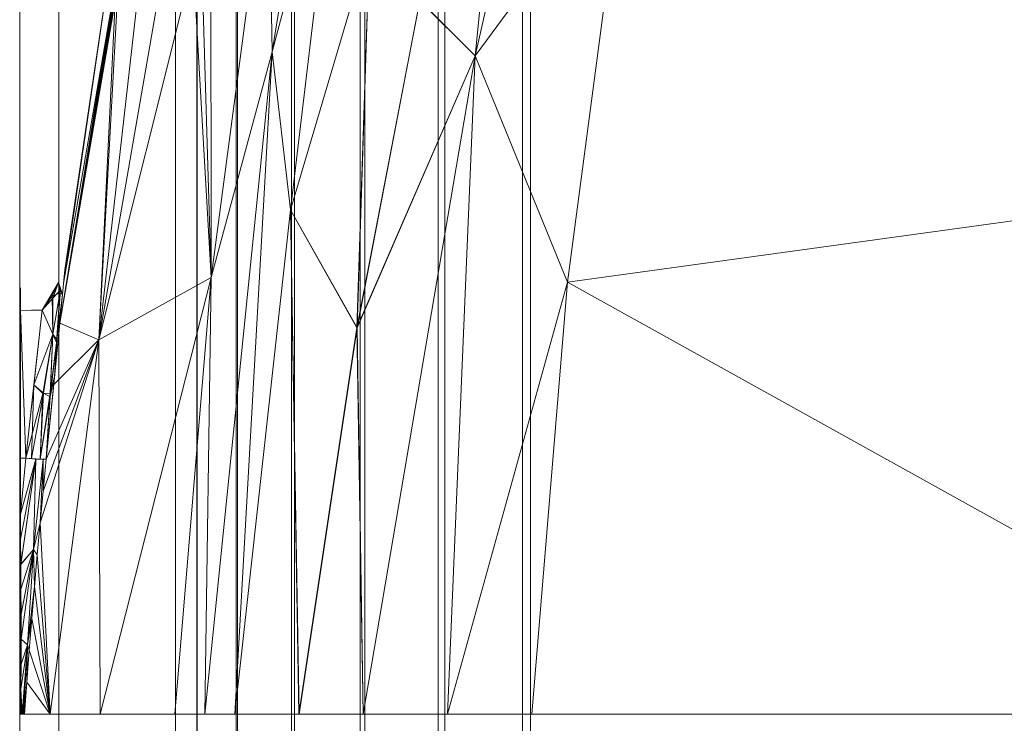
# Model space of a CAD drawing. Header units: millimetres. Extents: x -130 to 96, y -186 to 0.
# Tile 30 of 256: x -130 to -92, y -71 to -43. Entities that reach past the tile are written whole.
import ezdxf

# ---------------------------------------------------------------- set-up
doc = ezdxf.new("R2010")
doc.units = ezdxf.units.MM
doc.layers.add('A-GENM', color=13, linetype='Continuous', lineweight=9)

# ---------------------------------------------------------------- blocks, each defined once
blk = doc.blocks.new('4420_Shells - 4420_Shells-360034-3D Vorschau')
at = {"layer": 'A-GENM'}
mesh = blk.add_polyface(dxfattribs=at)
corners = [(-8.285, -112.837, -0.4), (-7.828, -113, -0.4), (7.827, -113, -0.4), (8.285, -112.837, -0.4), (31.802, -110.988, -0.4), (55.049, -106.982, -0.4), (57.901, -106.267, -0.4), (60.631, -105.152, -0.4), (63.073, -103.454, -0.4), (65.114, -101.297, -0.4), (66.668, -98.762, -0.4), (67.612, -95.968, -0.4), (68.149, -93.075, -0.4), (74.657, -31.139, -0.4), (74.657, 31.138, -0.4), (68.149, 93.074, -0.4), (67.613, 95.962, -0.4), (66.673, 98.753, -0.4), (65.121, 101.288, -0.4), (63.082, 103.446, -0.4), (60.64, 105.147, -0.4), (57.906, 106.265, -0.4), (55.049, 106.982, -0.4), (0, 112.971, -0.4), (-55.049, 106.982, -0.4), (-57.904, 106.266, -0.4), (-60.637, 105.149, -0.4), (-63.078, 103.449, -0.4), (-65.117, 101.293, -0.4), (-66.669, 98.759, -0.4), (-67.612, 95.966, -0.4), (-68.149, 93.074, -0.4), (-74.657, 31.138, -0.4), (-74.657, -31.138, -0.4), (-68.149, -93.074, -0.4), (-67.612, -95.964, -0.4), (-66.671, -98.756, -0.4), (-65.117, -101.293, -0.4), (-63.076, -103.451, -0.4), (-60.636, -105.15, -0.4), (-57.904, -106.266, -0.4), (-55.049, -106.982, -0.4), (-31.802, -110.988, -0.4)]
mesh.append_faces([[corners[k] for k in face] for face in [(30, 27, 28, 29), (11, 9, 10)]], dxfattribs={"vtx0": -1})
mesh.append_faces([[corners[k] for k in face] for face in [(40, 35, 38, 39), (35, 40, 34), (31, 25, 30), (34, 42, 33), (12, 6, 11), (13, 4, 12)]], dxfattribs={"vtx0": -1, "vtx1": -1})
mesh.append_faces([[corners[k] for k in face] for face in [(0, 3, 33, 42)]], dxfattribs={"vtx0": -1, "vtx1": -1, "vtx2": -1})
mesh.append_faces([[corners[k] for k in face] for face in [(13, 33, 3, 4), (11, 6, 8, 9)]], dxfattribs={"vtx0": -1, "vtx1": -1, "vtx3": -1})
mesh.append_faces([[corners[k] for k in face] for face in [(14, 32, 33, 13), (23, 14, 15)]], dxfattribs={"vtx0": -1, "vtx2": -1})
mesh.append_faces([[corners[k] for k in face] for face in [(23, 31, 32, 14)]], dxfattribs={"vtx0": -1, "vtx2": -1, "vtx3": -1})
mesh.append_faces([[corners[k] for k in face] for face in [(34, 40, 41, 42), (31, 23, 24, 25), (12, 4, 5, 6), (15, 21, 22, 23)]], dxfattribs={"vtx0": -1, "vtx3": -1})
mesh.append_faces([[corners[k] for k in face] for face in [(15, 16, 21)]], dxfattribs={"vtx1": -1, "vtx2": -1})
mesh.append_faces([[corners[k] for k in face] for face in [(6, 7, 8)]], dxfattribs={"vtx2": -1})
mesh.append_faces([[corners[k] for k in face] for face in [(25, 26, 27, 30), (19, 20, 21, 16)]], dxfattribs={"vtx2": -1, "vtx3": -1})
mesh.append_faces([[corners[k] for k in face] for face in [(35, 36, 37, 38), (0, 1, 2, 3), (16, 17, 18, 19)]], dxfattribs={"vtx3": -1})
mesh = blk.add_polyface(dxfattribs=at)
corners = [(-68.149, -93.074, -0.4), (-74.655, -31.138, -0.4), (-74.655, 31.138, -0.4), (-68.149, 93.074, -0.4), (-66.839, 91.678, -17.219), (-65.019, 89.476, -33.917), (-62.7, 86.478, -50.409), (-67.445, 28.961, -55.252), (-67.445, -28.961, -55.252), (-62.7, -86.478, -50.409), (-65.019, -89.476, -33.917), (-66.839, -91.678, -17.219), (-71.724, 40.966, -24.21), (-71.724, -40.967, -24.21), (-71.479, 61.372, -0.4), (-71.479, -61.372, -0.4), (-71.355, 0, -37.037), (-73.955, 0, -17.277), (-65.073, 57.719, -52.831), (-69.693, 37.564, -39.982), (-65.073, -57.719, -52.831), (-69.693, -37.564, -39.982), (-74.655, 0, -0.4)]
mesh.append_faces([[corners[k] for k in face] for face in [(7, 19, 18), (14, 12, 2)]], dxfattribs={"vtx0": -1, "vtx1": -1})
mesh.append_faces([[corners[k] for k in face] for face in [(13, 1, 17), (12, 14, 4), (16, 19, 7), (18, 19, 5), (19, 16, 12), (16, 8, 21), (11, 15, 13), (16, 17, 12), (2, 12, 17), (17, 16, 13), (5, 19, 12), (10, 13, 21), (10, 21, 20), (16, 21, 13)]], dxfattribs={"vtx0": -1, "vtx1": -1, "vtx2": -1})
mesh.append_faces([[corners[k] for k in face] for face in [(21, 8, 20), (16, 7, 8)]], dxfattribs={"vtx0": -1, "vtx2": -1})
mesh.append_faces([[corners[k] for k in face] for face in [(17, 1, 22, 2)]], dxfattribs={"vtx0": -1, "vtx3": -1})
mesh.append_faces([[corners[k] for k in face] for face in [(4, 5, 12), (10, 11, 13), (15, 1, 13)]], dxfattribs={"vtx1": -1, "vtx2": -1})
mesh.append_faces([[corners[k] for k in face] for face in [(11, 0, 15), (5, 6, 18), (14, 3, 4), (20, 9, 10)]], dxfattribs={"vtx2": -1})
mesh = blk.add_polyface(dxfattribs=at)
corners = [(68.149, 93.074, -0.4), (74.654, 31.138, -0.4), (74.654, -31.138, -0.4), (68.149, -93.075, -0.4), (66.839, -91.678, -17.219), (65.019, -89.477, -33.917), (62.7, -86.478, -50.409), (67.445, -28.961, -55.252), (67.445, 28.961, -55.252), (62.7, 86.478, -50.409), (65.019, 89.476, -33.917), (66.839, 91.678, -17.219), (71.724, 40.966, -24.21), (71.724, -40.967, -24.21), (71.479, 61.372, -0.4), (71.479, -61.372, -0.4), (71.355, 0, -37.037), (73.955, 0, -17.277), (65.073, 57.719, -52.831), (69.693, 37.564, -39.982), (65.073, -57.72, -52.831), (69.693, -37.564, -39.982), (74.654, 0, -0.4)]
mesh.append_faces([[corners[k] for k in face] for face in [(15, 13, 2)]], dxfattribs={"vtx0": -1, "vtx1": -1})
mesh.append_faces([[corners[k] for k in face] for face in [(10, 19, 18), (11, 14, 12), (16, 8, 19), (13, 15, 4), (2, 13, 17), (1, 17, 12), (17, 16, 12), (20, 21, 5), (17, 13, 16), (10, 12, 19), (16, 19, 12), (21, 16, 13), (16, 21, 7), (5, 21, 13)]], dxfattribs={"vtx0": -1, "vtx1": -1, "vtx2": -1})
mesh.append_faces([[corners[k] for k in face] for face in [(12, 14, 1), (19, 8, 18), (16, 7, 8)]], dxfattribs={"vtx0": -1, "vtx2": -1})
mesh.append_faces([[corners[k] for k in face] for face in [(17, 1, 22, 2)]], dxfattribs={"vtx0": -1, "vtx3": -1})
mesh.append_faces([[corners[k] for k in face] for face in [(10, 11, 12), (4, 5, 13), (20, 7, 21)]], dxfattribs={"vtx1": -1, "vtx2": -1})
mesh.append_faces([[corners[k] for k in face] for face in [(5, 6, 20), (18, 9, 10), (15, 3, 4), (11, 0, 14)]], dxfattribs={"vtx2": -1})
mesh = blk.add_polyface(dxfattribs=at)
corners = [(-55.049, -106.982, -0.4), (-61.492, -104.645, -0.4), (-66.219, -99.642, -0.4), (-68.149, -93.074, -0.4), (-66.839, -91.678, -17.219), (-65.019, -89.476, -33.917), (-62.701, -86.478, -50.409), (-60.78, -92.743, -51.316), (-55.702, -98.032, -51.556), (-49.504, -100.29, -50.96), (-51.86, -103.331, -34.287), (-53.712, -105.565, -17.406), (-57.397, -103.19, -26.204), (-64.902, -95.279, -26.046), (-61.457, -99.393, -30.434), (-52.603, -99.161, -51.258), (-58.27, -105.813, -0.4), (-61.74, -89.611, -50.863), (-67.184, -96.358, -0.4), (-58.241, -95.388, -51.436), (-58.394, -100.566, -36.078), (-60.609, -102.478, -20.046), (-63.855, -102.143, -0.4), (-64.141, -99.878, -15.451), (-63.486, -97.432, -28.197)]
mesh.append_faces([[corners[k] for k in face] for face in [(10, 15, 9), (16, 11, 0), (17, 5, 6)]], dxfattribs={"vtx0": -1})
mesh.append_faces([[corners[k] for k in face] for face in [(19, 24, 7), (15, 20, 8)]], dxfattribs={"vtx0": -1, "vtx1": -1})
mesh.append_faces([[corners[k] for k in face] for face in [(11, 16, 12), (21, 20, 12), (10, 12, 15), (24, 19, 14), (14, 23, 24), (21, 22, 23), (13, 18, 4), (5, 17, 13), (20, 15, 12), (20, 21, 14), (19, 20, 14), (12, 1, 21), (13, 23, 2), (21, 23, 14), (23, 13, 24), (7, 24, 13)]], dxfattribs={"vtx0": -1, "vtx1": -1, "vtx2": -1})
mesh.append_faces([[corners[k] for k in face] for face in [(20, 19, 8), (13, 2, 18), (21, 1, 22), (23, 22, 2)]], dxfattribs={"vtx0": -1, "vtx2": -1})
mesh.append_faces([[corners[k] for k in face] for face in [(10, 11, 12), (16, 1, 12), (4, 5, 13), (17, 7, 13)]], dxfattribs={"vtx1": -1, "vtx2": -1})
mesh.append_faces([[corners[k] for k in face] for face in [(18, 3, 4)]], dxfattribs={"vtx2": -1})
mesh = blk.add_polyface(dxfattribs=at)
corners = [(55.048, -106.982, -0.4), (53.712, -105.566, -17.406), (51.86, -103.332, -34.287), (49.504, -100.29, -50.96), (55.702, -98.033, -51.556), (60.78, -92.744, -51.316), (62.701, -86.478, -50.409), (65.019, -89.477, -33.917), (66.839, -91.678, -17.219), (68.149, -93.074, -0.4), (66.216, -99.647, -0.4), (61.488, -104.648, -0.4), (57.397, -103.191, -26.204), (64.902, -95.28, -26.046), (61.457, -99.394, -30.434), (52.603, -99.161, -51.258), (58.268, -105.815, -0.4), (61.74, -89.611, -50.863), (67.182, -96.361, -0.4), (58.241, -95.388, -51.436), (58.394, -100.566, -36.078), (60.609, -102.478, -20.046), (63.852, -102.147, -0.4), (64.138, -99.884, -15.444), (63.488, -97.435, -28.18)]
mesh.append_faces([[corners[k] for k in face] for face in [(19, 20, 4), (5, 24, 19), (4, 20, 15)]], dxfattribs={"vtx0": -1, "vtx1": -1})
mesh.append_faces([[corners[k] for k in face] for face in [(12, 16, 1), (12, 20, 21), (15, 12, 2), (14, 19, 24), (24, 23, 14), (23, 22, 21), (8, 18, 13), (13, 17, 7), (12, 15, 20), (14, 21, 20), (14, 20, 19), (21, 11, 12), (10, 23, 13), (14, 23, 21), (24, 13, 23), (13, 24, 5)]], dxfattribs={"vtx0": -1, "vtx1": -1, "vtx2": -1})
mesh.append_faces([[corners[k] for k in face] for face in [(12, 1, 2), (12, 11, 16), (13, 7, 8), (13, 5, 17)]], dxfattribs={"vtx0": -1, "vtx2": -1})
mesh.append_faces([[corners[k] for k in face] for face in [(3, 15, 2), (0, 1, 16), (6, 7, 17)]], dxfattribs={"vtx1": -1})
mesh.append_faces([[corners[k] for k in face] for face in [(18, 10, 13), (22, 11, 21), (10, 22, 23)]], dxfattribs={"vtx1": -1, "vtx2": -1})
mesh.append_faces([[corners[k] for k in face] for face in [(8, 9, 18)]], dxfattribs={"vtx2": -1})
mesh = blk.add_polyface(dxfattribs=at)
corners = [(8.285, -112.836, -0.4), (8.22, -112.748, -1.642), (8.156, -112.654, -2.884), (8.091, -112.555, -4.126), (8.026, -112.452, -5.367), (7.961, -112.343, -6.608), (7.896, -112.23, -7.848), (7.83, -112.112, -9.088), (7.765, -111.989, -10.327), (7.03, -111.698, -13.242), (5.285, -111.465, -15.626), (2.83, -111.316, -17.167), (0.002, -111.265, -17.7), (-2.83, -111.316, -17.167), (-5.289, -111.465, -15.623), (-7.032, -111.698, -13.239), (-7.765, -111.989, -10.327), (-7.831, -112.112, -9.088), (-7.896, -112.23, -7.848), (-7.962, -112.343, -6.608), (-8.027, -112.452, -5.367), (-8.092, -112.555, -4.126), (-8.156, -112.654, -2.884), (-8.221, -112.747, -1.642), (-8.285, -112.836, -0.4), (-23.983, -111.841, -0.4), (-39.59, -109.888, -0.4), (-55.049, -106.982, -0.4), (-53.712, -105.565, -17.406), (-51.86, -103.331, -34.287), (-49.504, -100.289, -50.96), (-48.99, -100.378, -51.024), (-48.475, -100.465, -51.088), (-47.96, -100.552, -51.152), (-47.445, -100.637, -51.216), (-46.93, -100.722, -51.28), (-46.414, -100.805, -51.343), (-45.899, -100.887, -51.406), (-45.383, -100.969, -51.469), (-45.173, -101.57, -49.096), (-44.96, -102.152, -46.719), (-44.744, -102.717, -44.338), (-44.524, -103.263, -41.952), (-44.301, -103.791, -39.563), (-44.075, -104.301, -37.171), (-43.845, -104.792, -34.775), (-43.612, -105.265, -32.375), (-43.137, -105.577, -31.059), (-41.989, -105.945, -30.044), (-40.43, -106.267, -29.659), (-32.75, -107.391, -29.659), (-25.039, -108.279, -29.659), (-17.304, -108.93, -29.659), (-16.905, -109.085, -28.882), (-16.215, -109.217, -28.348), (-15.361, -109.301, -28.157), (-14.992, -109.323, -28.157), (-14.623, -109.345, -28.157), (-14.254, -109.366, -28.157), (-13.394, -109.382, -28.351), (-12.73, -109.335, -28.858), (-12.33, -109.235, -29.593), (-4.111, -109.504, -29.593), (4.111, -109.504, -29.593), (12.33, -109.235, -29.593), (12.73, -109.335, -28.858), (13.394, -109.382, -28.351), (14.254, -109.366, -28.157), (14.623, -109.345, -28.157), (14.992, -109.323, -28.157), (15.361, -109.301, -28.157), (16.215, -109.217, -28.348), (16.905, -109.085, -28.882), (17.304, -108.931, -29.659), (25.039, -108.279, -29.659), (32.75, -107.391, -29.659), (40.43, -106.267, -29.659), (41.989, -105.945, -30.043), (43.137, -105.577, -31.059), (43.612, -105.265, -32.375), (43.845, -104.792, -34.774), (44.074, -104.301, -37.17), (44.301, -103.791, -39.563), (44.524, -103.263, -41.952), (44.743, -102.717, -44.337), (44.96, -102.153, -46.718), (45.173, -101.57, -49.095), (45.383, -100.969, -51.467), (45.898, -100.888, -51.405), (46.414, -100.806, -51.342), (46.93, -100.722, -51.279), (47.445, -100.638, -51.215), (47.96, -100.552, -51.152), (48.475, -100.466, -51.088), (48.99, -100.378, -51.024), (49.504, -100.29, -50.959), (51.86, -103.331, -34.287), (53.711, -105.565, -17.406), (55.049, -106.982, -0.4), (39.59, -109.889, -0.4), (23.982, -111.841, -0.4), (-50.682, -101.81, -42.623), (50.682, -101.81, -42.623), (-50.093, -101.05, -46.791), (50.093, -101.05, -46.791), (28.901, -109.946, -14.983), (-28.902, -109.946, -14.983)]
mesh.append_faces([[corners[k] for k in face] for face in [(65, 63, 64), (1, 100, 0), (104, 94, 95), (39, 37, 38)]], dxfattribs={"vtx0": -1})
mesh.append_faces([[corners[k] for k in face] for face in [(70, 10, 69), (71, 105, 70), (66, 63, 65), (3, 100, 2), (2, 100, 1), (6, 100, 5), (5, 100, 4), (4, 100, 3), (8, 105, 7), (9, 105, 8), (86, 104, 85), (11, 66, 10), (94, 86, 93), (93, 86, 92), (75, 105, 74), (84, 102, 83), (83, 102, 82), (82, 96, 81), (42, 101, 41), (41, 103, 40), (18, 106, 17), (17, 106, 16), (15, 106, 14), (55, 106, 54), (59, 14, 58), (57, 14, 56), (60, 62, 59), (48, 28, 47), (44, 29, 43), (46, 29, 45), (49, 28, 48), (40, 103, 39), (43, 101, 42)]], dxfattribs={"vtx0": -1, "vtx1": -1})
mesh.append_faces([[corners[k] for k in face] for face in [(97, 99, 105), (105, 100, 6), (74, 105, 71), (70, 105, 10), (11, 63, 66), (104, 86, 94), (97, 105, 76), (28, 106, 26), (25, 106, 18), (106, 55, 14), (59, 62, 13), (106, 28, 49), (51, 54, 106), (103, 31, 39)]], dxfattribs={"vtx0": -1, "vtx1": -1, "vtx2": -1})
mesh.append_faces([[corners[k] for k in face] for face in [(10, 66, 67), (105, 9, 10), (74, 71, 72), (104, 84, 85), (82, 102, 96), (86, 90, 91), (86, 88, 89), (78, 96, 97), (97, 77, 78), (62, 12, 13), (105, 75, 76), (106, 50, 51), (51, 53, 54), (14, 57, 58), (43, 29, 101), (39, 31, 32), (39, 36, 37), (39, 34, 35), (39, 35, 36), (39, 33, 34), (39, 32, 33), (12, 62, 63)]], dxfattribs={"vtx0": -1, "vtx2": -1})
mesh.append_faces([[corners[k] for k in face] for face in [(98, 99, 97), (24, 25, 23), (61, 62, 60), (52, 53, 51), (30, 31, 103)]], dxfattribs={"vtx1": -1})
mesh.append_faces([[corners[k] for k in face] for face in [(68, 69, 10), (67, 68, 10), (6, 7, 105), (99, 100, 105), (104, 102, 84), (91, 92, 86), (89, 90, 86), (76, 77, 97), (78, 79, 96), (80, 81, 96), (79, 80, 96), (11, 12, 63), (19, 20, 25), (18, 19, 25), (22, 23, 25), (21, 22, 25), (20, 21, 25), (13, 14, 59), (25, 26, 106), (55, 56, 14), (15, 16, 106), (49, 50, 106), (46, 47, 29), (44, 45, 29), (101, 103, 41), (28, 29, 47)]], dxfattribs={"vtx1": -1, "vtx2": -1})
mesh.append_faces([[corners[k] for k in face] for face in [(86, 87, 88), (72, 73, 74), (26, 27, 28)]], dxfattribs={"vtx2": -1})
mesh = blk.add_polyface(dxfattribs=at)
corners = [(7.765, -111.991, -10.327), (7.217, -112.234, -10.323), (6.99, -112.787, -10.367), (3.362, -112.152, -16.14), (-3.362, -112.152, -16.14), (-6.991, -112.787, -10.367), (-7.218, -112.234, -10.323), (-7.766, -111.991, -10.327), (-3.739, -111.359, -16.742), (3.737, -111.359, -16.743), (-5.196, -112.473, -13.223), (-4.979, -111.738, -15.203), (-0.001, -111.519, -17.211), (5.195, -112.473, -13.223), (4.978, -111.738, -15.203), (-5.752, -111.675, -13.535), (5.751, -111.675, -13.535), (-7.083, -112.561, -10.349), (-6.496, -112.102, -12.897), (-6.87, -111.842, -12.757), (-5.656, -111.596, -14.871), (-2.766, -111.461, -16.801), (0, -112.152, -16.14), (-2.312, -111.757, -16.693), (-0.001, -111.359, -16.743), (2.616, -111.735, -16.598), (2.506, -111.432, -16.932), (6.486, -112.128, -12.886), (6.794, -111.837, -12.895), (5.576, -111.584, -14.972)]
mesh.append_faces([[corners[k] for k in face] for face in [(24, 21, 8), (1, 28, 0), (7, 19, 6), (22, 25, 3), (2, 27, 1), (0, 28, 16)]], dxfattribs={"vtx0": -1, "vtx1": -1})
mesh.append_faces([[corners[k] for k in face] for face in [(11, 18, 19), (29, 16, 28), (25, 22, 12), (20, 21, 11), (25, 14, 3), (28, 1, 27), (27, 13, 14), (23, 11, 21), (20, 11, 19), (14, 25, 26), (19, 18, 6), (17, 18, 10), (10, 18, 11), (19, 15, 20), (21, 20, 8), (21, 24, 12), (21, 12, 23), (22, 23, 12), (11, 23, 4), (26, 25, 12), (24, 26, 12), (26, 9, 29), (14, 29, 28), (14, 28, 27), (26, 29, 14)]], dxfattribs={"vtx0": -1, "vtx1": -1, "vtx2": -1})
mesh.append_faces([[corners[k] for k in face] for face in [(19, 7, 15), (23, 22, 4), (26, 24, 9)]], dxfattribs={"vtx0": -1, "vtx2": -1})
mesh.append_faces([[corners[k] for k in face] for face in [(17, 6, 18), (2, 13, 27), (13, 3, 14), (4, 10, 11), (15, 8, 20), (9, 16, 29)]], dxfattribs={"vtx1": -1, "vtx2": -1})
mesh.append_faces([[corners[k] for k in face] for face in [(10, 5, 17)]], dxfattribs={"vtx2": -1})
mesh = blk.add_polyface(dxfattribs=at)
corners = [(-7.829, -113, -0.4), (-7.885, -112.963, -0.399), (-7.946, -112.928, -0.398), (-8.011, -112.899, -0.397), (-8.079, -112.874, -0.397), (-8.149, -112.855, -0.398), (-8.218, -112.843, -0.399), (-8.285, -112.837, -0.4), (-8.221, -112.749, -1.642), (-8.156, -112.655, -2.884), (-8.092, -112.556, -4.126), (-8.027, -112.453, -5.367), (-7.962, -112.345, -6.608), (-7.896, -112.232, -7.848), (-7.831, -112.114, -9.088), (-7.766, -111.991, -10.327), (-7.378, -112.108, -10.319), (-7.097, -112.398, -10.333), (-6.991, -112.787, -10.367), (-7.105, -113, -8.181), (-7.163, -112.995, -7.206), (-7.233, -112.986, -6.231), (-7.314, -112.976, -5.258), (-7.405, -112.968, -4.285), (-7.504, -112.964, -3.313), (-7.61, -112.967, -2.342), (-7.719, -112.98, -1.371), (-7.499, -112.485, -6.81), (-7.832, -112.716, -3.099)]
mesh.append_faces([[corners[k] for k in face] for face in [(19, 17, 18)]], dxfattribs={"vtx0": -1})
mesh.append_faces([[corners[k] for k in face] for face in [(5, 8, 4), (24, 27, 23), (12, 27, 11), (20, 17, 19), (21, 17, 20)]], dxfattribs={"vtx0": -1, "vtx1": -1})
mesh.append_faces([[corners[k] for k in face] for face in [(8, 28, 4), (28, 11, 27), (16, 27, 13), (27, 24, 28), (17, 21, 27), (28, 26, 2)]], dxfattribs={"vtx0": -1, "vtx1": -1, "vtx2": -1})
mesh.append_faces([[corners[k] for k in face] for face in [(28, 3, 4), (28, 10, 11), (28, 9, 10), (27, 22, 23), (27, 21, 22)]], dxfattribs={"vtx0": -1, "vtx2": -1})
mesh.append_faces([[corners[k] for k in face] for face in [(0, 1, 26)]], dxfattribs={"vtx1": -1})
mesh.append_faces([[corners[k] for k in face] for face in [(5, 6, 8), (8, 9, 28), (12, 13, 27), (13, 14, 16), (2, 3, 28), (1, 2, 26), (25, 26, 28), (24, 25, 28), (16, 17, 27)]], dxfattribs={"vtx1": -1, "vtx2": -1})
mesh.append_faces([[corners[k] for k in face] for face in [(6, 7, 8), (14, 15, 16)]], dxfattribs={"vtx2": -1})
mesh = blk.add_polyface(dxfattribs=at)
corners = [(7.105, -113, -8.182), (6.99, -112.787, -10.367), (7.096, -112.398, -10.333), (7.378, -112.108, -10.319), (7.765, -111.991, -10.327), (7.83, -112.114, -9.088), (7.896, -112.232, -7.848), (7.961, -112.345, -6.608), (8.026, -112.453, -5.367), (8.091, -112.556, -4.126), (8.156, -112.655, -2.884), (8.22, -112.749, -1.642), (8.285, -112.837, -0.4), (8.217, -112.843, -0.399), (8.148, -112.856, -0.398), (8.078, -112.874, -0.397), (8.01, -112.899, -0.397), (7.945, -112.928, -0.398), (7.884, -112.963, -0.399), (7.828, -113, -0.4), (7.718, -112.98, -1.371), (7.609, -112.967, -2.342), (7.503, -112.964, -3.313), (7.404, -112.968, -4.285), (7.313, -112.976, -5.258), (7.232, -112.986, -6.232), (7.162, -112.995, -7.206), (7.498, -112.485, -6.811), (7.831, -112.716, -3.099)]
mesh.append_faces([[corners[k] for k in face] for face in [(6, 3, 5), (14, 11, 13), (26, 2, 25), (7, 27, 6)]], dxfattribs={"vtx0": -1, "vtx1": -1})
mesh.append_faces([[corners[k] for k in face] for face in [(8, 28, 27), (6, 27, 3), (28, 11, 15), (2, 27, 25), (22, 27, 28), (20, 28, 17)]], dxfattribs={"vtx0": -1, "vtx1": -1, "vtx2": -1})
mesh.append_faces([[corners[k] for k in face] for face in [(28, 20, 21), (27, 7, 8), (28, 10, 11), (11, 14, 15), (27, 23, 24), (2, 26, 0), (28, 9, 10), (28, 16, 17), (28, 21, 22)]], dxfattribs={"vtx0": -1, "vtx2": -1})
mesh.append_faces([[corners[k] for k in face] for face in [(12, 13, 11), (19, 20, 18)]], dxfattribs={"vtx1": -1})
mesh.append_faces([[corners[k] for k in face] for face in [(15, 16, 28), (24, 25, 27), (17, 18, 20), (22, 23, 27), (8, 9, 28), (2, 3, 27)]], dxfattribs={"vtx1": -1, "vtx2": -1})
mesh.append_faces([[corners[k] for k in face] for face in [(3, 4, 5), (0, 1, 2)]], dxfattribs={"vtx2": -1})
mesh = blk.add_polyface(dxfattribs=at)
corners = [(6.99, -113, -10.367), (3.393, -113, -16.123), (-3.394, -113, -16.123), (-6.991, -113, -10.367), (-6.991, -112.787, -10.367), (-3.362, -112.152, -16.141), (3.362, -112.152, -16.14), (6.99, -112.787, -10.367)]
mesh.append_faces([[corners[k] for k in face] for face in [(2, 5, 6)]], dxfattribs={"vtx0": -1, "vtx2": -1})
mesh.append_faces([[corners[k] for k in face] for face in [(0, 1, 7)]], dxfattribs={"vtx1": -1})
mesh.append_faces([[corners[k] for k in face] for face in [(6, 7, 1), (1, 2, 6), (4, 5, 2)]], dxfattribs={"vtx1": -1, "vtx2": -1})
mesh.append_faces([[corners[k] for k in face] for face in [(2, 3, 4)]], dxfattribs={"vtx2": -1})
mesh = blk.add_polyface(dxfattribs=at)
corners = [(-6.991, -113, -10.367), (-7.105, -113, -8.181), (-6.991, -112.787, -10.367)]
mesh.append_faces([[corners[k] for k in face] for face in [(1, 2, 0)]])
mesh = blk.add_polyface(dxfattribs=at)
corners = [(7.105, -113, -8.182), (6.99, -113, -10.367), (6.99, -112.787, -10.367)]
mesh.append_faces([[corners[k] for k in face] for face in [(1, 2, 0)]])
mesh = blk.add_polyface(dxfattribs=at)
corners = [(-7.105, -113, -8.181), (-6.991, -113, -10.367), (-6.676, -113, -12.106), (-5.937, -113, -13.71), (-4.819, -113, -15.078), (-3.394, -113, -16.123), (-1.753, -113, -16.778), (0, -113, -17.001), (1.752, -113, -16.778), (3.393, -113, -16.123), (4.818, -113, -15.078), (5.936, -113, -13.71), (6.676, -113, -12.106), (6.99, -113, -10.367), (7.105, -113, -8.182), (7.827, -113, -0.4), (-7.828, -113, -0.4)]
mesh.append_faces([[corners[k] for k in face] for face in [(13, 1, 7)]], dxfattribs={"vtx0": -1, "vtx1": -1, "vtx2": -1})
mesh.append_faces([[corners[k] for k in face] for face in [(14, 0, 1, 13)]], dxfattribs={"vtx0": -1, "vtx2": -1})
mesh.append_faces([[corners[k] for k in face] for face in [(13, 7, 8, 9), (1, 5, 6, 7), (13, 9, 10, 11)]], dxfattribs={"vtx0": -1, "vtx3": -1})
mesh.append_faces([[corners[k] for k in face] for face in [(12, 13, 11)]], dxfattribs={"vtx1": -1})
mesh.append_faces([[corners[k] for k in face] for face in [(4, 5, 1)]], dxfattribs={"vtx1": -1, "vtx2": -1})
mesh.append_faces([[corners[k] for k in face] for face in [(15, 16, 0, 14)]], dxfattribs={"vtx2": -1})
mesh.append_faces([[corners[k] for k in face] for face in [(1, 2, 3, 4)]], dxfattribs={"vtx3": -1})

msp = doc.modelspace()

# ---------------------------------------------------------------- block references
at = {"layer": 'A-GENM', "extrusion": (0, -1, 0), "rotation": 270.0000000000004}
msp.add_blockref('4420_Shells - 4420_Shells-360034-3D Vorschau', (-16.974, 0, 70.8), dxfattribs=at)

# ---------------------------------------------------------------- meshes
at = {"color": 21, "lineweight": 18}
mesh = msp.add_polyface(dxfattribs=at)
corners = [(-130, -142, -75.489), (-130, -142, 75.511), (-130, 0, 75.511), (-130, 0, -75.489)]
mesh.append_faces([[corners[k] for k in face] for face in [(0, 1, 2, 3)]], dxfattribs={"color": 21})
mesh = msp.add_polyface(dxfattribs=at)
corners = [(96, -142, -75.489), (-130, -142, -75.489), (-130, 0, -75.489), (96, 0, -75.489)]
mesh.append_faces([[corners[k] for k in face] for face in [(0, 1, 2, 3)]], dxfattribs={"color": 21})
mesh = msp.add_polyface(dxfattribs=at)
corners = [(-130, -142, 75.511), (96, -142, 75.511), (96, 0, 75.511), (-130, 0, 75.511)]
mesh.append_faces([[corners[k] for k in face] for face in [(0, 1, 2, 3)]], dxfattribs={"color": 21})
mesh = msp.add_polyface(dxfattribs=at)
corners = [(-130, -142, -0.041), (-128.479, -142, 27.857), (-123.926, -142, 55.423), (-123.926, 0, 55.423), (-128.479, 0, 27.857), (-130, 0, -0.041)]
mesh.append_faces([[corners[k] for k in face] for face in [(2, 3, 4, 1), (5, 0, 1, 4)]], dxfattribs={"vtx2": -1, "color": 21})
mesh = msp.add_polyface(dxfattribs=at)
corners = [(-123.926, -142, -55.443), (-128.475, -142, -27.908), (-130, -142, -0.041), (-130, 0, -0.041), (-128.475, 0, -27.908), (-123.926, 0, -55.443)]
mesh.append_faces([[corners[k] for k in face] for face in [(2, 3, 4, 1), (5, 0, 1, 4)]], dxfattribs={"vtx2": -1, "color": 21})
mesh = msp.add_polyface(dxfattribs=at)
corners = [(-123.926, -142, 55.423), (-123.099, -142, 58.65), (-121.569, -142, 61.609), (-119.412, -142, 64.147), (-116.74, -142, 66.136), (-113.689, -142, 67.473), (-110.415, -142, 68.09), (-110.415, 0, 68.09), (-113.689, 0, 67.473), (-116.74, 0, 66.136), (-119.412, 0, 64.147), (-121.569, 0, 61.609), (-123.099, 0, 58.65), (-123.926, 0, 55.423)]
mesh.append_faces([[corners[k] for k in face] for face in [(1, 12, 13, 0)]], dxfattribs={"vtx0": -1, "color": 21})
mesh.append_faces([[corners[k] for k in face] for face in [(5, 8, 9, 4), (4, 9, 10, 3), (2, 11, 12, 1), (11, 2, 3, 10)]], dxfattribs={"vtx0": -1, "vtx2": -1, "color": 21})
mesh.append_faces([[corners[k] for k in face] for face in [(5, 6, 7, 8)]], dxfattribs={"vtx3": -1, "color": 21})
mesh = msp.add_polyface(dxfattribs=at)
corners = [(-110.101, -142, -68.129), (-113.438, -142, -67.568), (-116.558, -142, -66.26), (-119.297, -142, -64.274), (-121.51, -142, -61.715), (-123.081, -142, -58.719), (-123.926, -142, -55.443), (-123.926, 0, -55.443), (-123.081, 0, -58.719), (-121.51, 0, -61.715), (-119.297, 0, -64.274), (-116.558, 0, -66.26), (-113.438, 0, -67.568), (-110.101, 0, -68.129)]
mesh.append_faces([[corners[k] for k in face] for face in [(1, 12, 13, 0)]], dxfattribs={"vtx0": -1, "color": 21})
mesh.append_faces([[corners[k] for k in face] for face in [(5, 8, 9, 4), (4, 9, 10, 3), (2, 11, 12, 1), (11, 2, 3, 10)]], dxfattribs={"vtx0": -1, "vtx2": -1, "color": 21})
mesh.append_faces([[corners[k] for k in face] for face in [(5, 6, 7, 8)]], dxfattribs={"vtx3": -1, "color": 21})
mesh = msp.add_polyface(dxfattribs=at)
corners = [(-110.415, -142, 68.09), (-48.272, -142, 74.641), (14.215, -142, 74.641), (76.358, -142, 68.09), (76.358, 0, 68.09), (14.215, 0, 74.641), (-48.272, 0, 74.641), (-110.415, 0, 68.09)]
mesh.append_faces([[corners[k] for k in face] for face in [(4, 5, 2, 3)]], dxfattribs={"vtx1": -1, "color": 21})
mesh.append_faces([[corners[k] for k in face] for face in [(1, 2, 5, 6)]], dxfattribs={"vtx1": -1, "vtx3": -1, "color": 21})
mesh.append_faces([[corners[k] for k in face] for face in [(6, 7, 0, 1)]], dxfattribs={"vtx3": -1, "color": 21})
mesh = msp.add_polyface(dxfattribs=at)
corners = [(76.045, -142, -68.156), (14.11, -142, -74.661), (-48.167, -142, -74.661), (-110.102, -142, -68.156), (-110.103, 0, -68.159), (-48.167, 0, -74.664), (14.11, 0, -74.664), (76.049, 0, -68.159)]
mesh.append_faces([[corners[k] for k in face] for face in [(4, 5, 2), (0, 1, 6)]], dxfattribs={"vtx1": -1, "vtx2": -1, "color": 21})
mesh.append_faces([[corners[k] for k in face] for face in [(1, 2, 5, 6)]], dxfattribs={"vtx1": -1, "vtx3": -1, "color": 21})
mesh.append_faces([[corners[k] for k in face] for face in [(2, 3, 4), (6, 7, 0)]], dxfattribs={"vtx2": -1, "color": 21})

doc.saveas('drawing.dxf')
